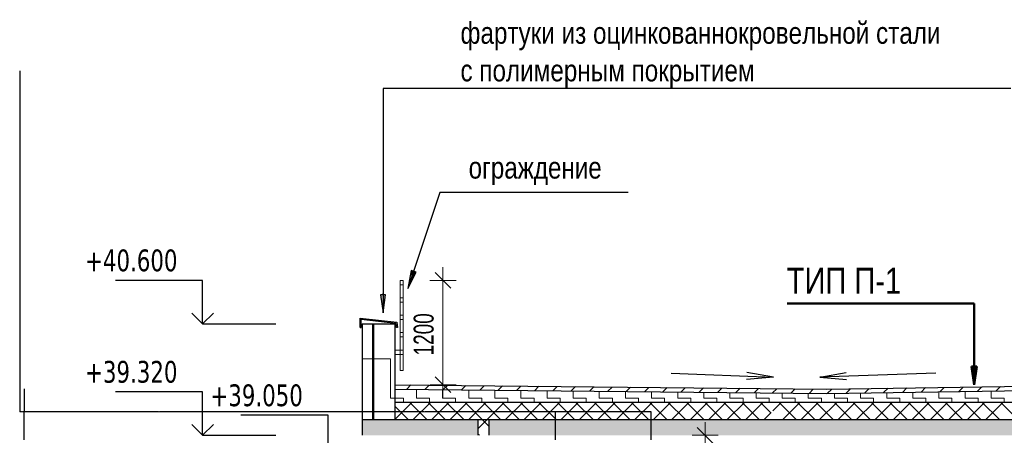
# Model space of a CAD drawing. Header units: millimetres. Extents: x 40580 to 1168286, y -220995 to 81020.
# Tile 73 of 194: x 268670 to 279977, y -27104 to -22329. Entities that reach past the tile are written whole.
import ezdxf

# ---------------------------------------------------------------- set-up
doc = ezdxf.new("R2010")
doc.units = ezdxf.units.MM
doc.linetypes.add('CENTER', pattern=[2, 1.25, -0.25, 0.25, -0.25])
for name, color, linetype, lineweight in [('Standard', 7, 'Continuous', 25), ('Общий01', 7, 'Continuous', 13), ('ОСИ', 7, 'CENTER', 15), ('Размерная линия_ общее', 7, 'Continuous', 25), ('Стена', 7, 'Continuous', 50), ('Стена_ кирпичная кладка нес.', 7, 'Continuous', 70)]:
    doc.layers.add(name, color=color, linetype=linetype, lineweight=lineweight)
doc.layers.add('Стена_ бетон несущ.', color=7, linetype='Continuous', lineweight=70, true_color=0xb4b496)
doc.layers.add('Тонкие', color=7, linetype='Continuous')
doc.styles.add('Century Gothic', font='txt')
doc.styles.add('MtXpl_Century Gothic', font='txt', dxfattribs={"height": 0.2})
doc.styles.add('TAHOMA', font='tahoma.ttf')
doc.styles.add('ГОСТ', font='isocpeur.ttf')
doc.dimstyles.new('ГОСТ', dxfattribs={"dimscale": 0, "dimtxt": 2.5, "dimasz": 2.5, "dimexe": 1.25, "dimexo": 0.625, "dimtad": 1, "dimdec": 0, "dimtxsty": 'ГОСТ', "dimblk": 'ARCHTICK', "dimcen": 2.5, "dimdle": 1.5, "dimclrd": 256, "dimclre": 256, "dimclrt": 256, "dimadec": 0, "dimazin": 0, "dimtfac": 1, "dimtdec": 0, "dimtmove": 1, "dimatfit": 3, "dimfxl": 1, "dimtfill": 1, "dimlwd": -1, "dimarcsym": 0})

# ---------------------------------------------------------------- blocks, each defined once
blk = doc.blocks.new('_ArchTick')
at = {"color": 0, "linetype": 'ByBlock', "const_width": 0.15}
blk.add_lwpolyline([(-0.5, -0.5), (0.5, 0.5)], dxfattribs=at)
blk = doc.blocks.new('*D16879')
at = {"layer": 'Defpoints', "color": 0}
for p in [(274821, -26834), (274821, -27158), (275921, -27158)]:
    blk.add_point(p, dxfattribs=at)
at = {"layer": 'Тонкие', "ltscale": 100}
for p, q in [((275923, -26834), (274820, -26834)), ((275396, -26838), (275371, -26834)), ((275402, -26838), (275396, -26838))]:
    blk.add_line(p, q, dxfattribs=at)
at = {"layer": 'Тонкие', "lineweight": -2, "ltscale": 100}
for p, q in [((274821, -27157), (274821, -26833)), ((275921, -27157), (275921, -26833))]:
    blk.add_line(p, q, dxfattribs=at)
at = {"layer": 'Тонкие', "xscale": 2.5, "yscale": 2.5, "zscale": 2.5, "rotation": 180}
blk.add_blockref('_ArchTick', (274821, -26834), dxfattribs=at)
at = {"layer": 'Тонкие', "xscale": 2.5, "yscale": 2.5, "zscale": 2.5}
blk.add_blockref('_ArchTick', (275921, -26834), dxfattribs=at)
at = {"layer": 'Тонкие', "insert": (275399, -26836), "char_height": 2.5, "attachment_point": 5, "style": 'ГОСТ', "bg_fill": 3, "box_fill_scale": 1.1, "bg_fill_color": 256, "bg_fill_true_color": 13158600, "bg_fill_transparency": 0}
blk.add_mtext('1100', dxfattribs=at)
blk = doc.blocks.new('*D16880')
at = {"layer": 'Defpoints', "color": 0}
for p in [(271821, -26834), (271821, -26834), (274821, -27158)]:
    blk.add_point(p, dxfattribs=at)
at = {"layer": 'Тонкие', "ltscale": 100}
blk.add_line((274823, -26834), (271820, -26834), dxfattribs=at)
at = {"layer": 'Тонкие', "lineweight": -2, "ltscale": 100}
for p, q in [((271821, -26833), (271821, -26833)), ((274821, -27157), (274821, -26833))]:
    blk.add_line(p, q, dxfattribs=at)
at = {"layer": 'Тонкие', "xscale": 2.5, "yscale": 2.5, "zscale": 2.5, "rotation": 180}
blk.add_blockref('_ArchTick', (271821, -26834), dxfattribs=at)
at = {"layer": 'Тонкие', "xscale": 2.5, "yscale": 2.5, "zscale": 2.5}
blk.add_blockref('_ArchTick', (274821, -26834), dxfattribs=at)
at = {"layer": 'Тонкие', "insert": (273321, -26832), "char_height": 2.5, "attachment_point": 5, "style": 'ГОСТ', "bg_fill": 3, "box_fill_scale": 1.1, "bg_fill_color": 256, "bg_fill_true_color": 13158600, "bg_fill_transparency": 0}
blk.add_mtext('3000', dxfattribs=at)
blk = doc.blocks.new('*D16881')
at = {"layer": 'Defpoints', "color": 0}
for p in [(268721, -26834), (271821, -26834), (268721, -27158)]:
    blk.add_point(p, dxfattribs=at)
at = {"layer": 'Тонкие', "ltscale": 100}
blk.add_line((271823, -26834), (268720, -26834), dxfattribs=at)
at = {"layer": 'Тонкие', "lineweight": -2, "ltscale": 100}
for p, q in [((268721, -27157), (268721, -26833)), ((271821, -26833), (271821, -26833))]:
    blk.add_line(p, q, dxfattribs=at)
at = {"layer": 'Тонкие', "xscale": 2.5, "yscale": 2.5, "zscale": 2.5, "rotation": 180}
blk.add_blockref('_ArchTick', (268721, -26834), dxfattribs=at)
at = {"layer": 'Тонкие', "xscale": 2.5, "yscale": 2.5, "zscale": 2.5}
blk.add_blockref('_ArchTick', (271821, -26834), dxfattribs=at)
at = {"layer": 'Тонкие', "insert": (270271, -26832), "char_height": 2.5, "attachment_point": 5, "style": 'ГОСТ', "bg_fill": 3, "box_fill_scale": 1.1, "bg_fill_color": 256, "bg_fill_true_color": 13158600, "bg_fill_transparency": 0}
blk.add_mtext('3100', dxfattribs=at)
blk = doc.blocks.new('*D16882')
at = {"layer": 'Defpoints', "color": 0}
for p in [(268671, -22918), (268721, -26569)]:
    blk.add_point(p, dxfattribs=at)
at = {"layer": 'Тонкие', "lineweight": -2}
for p, q in [((268671, -22918), (268671, -26835)), ((268721, -26569), (268721, -26835))]:
    blk.add_line(p, q, dxfattribs=at)
at = {"layer": 'Тонкие'}
blk.add_line((268723, -26834), (268670, -26834), dxfattribs=at)
at = {"layer": 'Тонкие', "xscale": 2.5, "yscale": 2.5, "zscale": 2.5, "rotation": 180}
blk.add_blockref('_ArchTick', (268671, -26834), dxfattribs=at)
at = {"layer": 'Тонкие', "xscale": 2.5, "yscale": 2.5, "zscale": 2.5}
blk.add_blockref('_ArchTick', (268721, -26834), dxfattribs=at)
at = {"layer": 'Тонкие', "insert": (268696, -26832), "char_height": 2.5, "attachment_point": 5, "style": 'ГОСТ', "bg_fill": 3, "box_fill_scale": 1.1, "bg_fill_color": 256, "bg_fill_true_color": 13158600, "bg_fill_transparency": 0}
blk.add_mtext('50', dxfattribs=at)
at = {"layer": 'Defpoints', "color": 0}
blk.add_point((268671, -26834), dxfattribs=at)
blk = doc.blocks.new('ALL_ML_STRICH')
at = {"color": 0, "linetype": 'ByBlock', "lineweight": -2}
for p, q in [((0, -0.5), (0, 0.5)), ((-1, 0), (0.5, 0)), ((-0.3, -0.3), (0.3, 0.3))]:
    blk.add_line(p, q, dxfattribs=at)

msp = doc.modelspace()

# ---------------------------------------------------------------- linework, layer by layer
at = {"layer": 'Standard', "color": 7, "linetype": 'Continuous', "lineweight": 25, "transparency": 33554687}
for p, q in [((270770.8, -25324.3), (269770.8, -25324.3)), ((270770.8, -25824.3), (270770.8, -25324.3)), ((270770.8, -25824.3), (270645.8, -25699.3)), ((270770.8, -25824.3), (270895.8, -25699.3)), ((270770.8, -25824.3), (270770.8, -25824.3)), ((270770.8, -25824.3), (270770.8, -25824.3)), ((270770.8, -25824.3), (271610.8, -25824.3)), ((270770.8, -25824.3), (270770.8, -25824.3)), ((270770.8, -25824.3), (270770.8, -25824.3)), ((270770.8, -26604.3), (269770.8, -26604.3))]:
    msp.add_line(p, q, dxfattribs=at)
at = {"layer": 'Standard', "color": 7, "linetype": 'Continuous', "lineweight": 13, "transparency": 33554687}
for p, q in [((272601, -26227.5), (272721, -26227.5)), ((272731, -26227.5), (272926.1, -26227.5)), ((272926.1, -26677.5), (272926.1, -26227.5)), ((272926.1, -26677.5), (272981, -26677.5)), ((272981, -26677.5), (273076.1, -26677.5)), ((273076.1, -26724.3), (273076.1, -26677.5)), ((273226.1, -26677.5), (273226.1, -26576.7)), ((273226.1, -26677.5), (273376.1, -26677.5)), ((273376.1, -26724.3), (273376.1, -26677.5)), ((273526.1, -26677.5), (273526.1, -26579.8)), ((273526.1, -26677.5), (273676.1, -26677.5)), ((273676.1, -26724.3), (273676.1, -26677.5)), ((273826.1, -26677.5), (273826.1, -26582.8)), ((273826.1, -26677.5), (273976.1, -26677.5)), ((273976.1, -26724.3), (273976.1, -26677.5)), ((274126.1, -26677.5), (274126.1, -26585.8)), ((274126.1, -26677.5), (274276.1, -26677.5)), ((274276.1, -26724.3), (274276.1, -26677.5)), ((274426.1, -26677.5), (274426.1, -26588.8)), ((274426.1, -26677.5), (274576.1, -26677.5)), ((274576.1, -26724.3), (274576.1, -26677.5)), ((274726.1, -26677.5), (274726.1, -26591.9)), ((274726.1, -26677.5), (274876.1, -26677.5)), ((274876.1, -26724.3), (274876.1, -26677.5)), ((275026.1, -26677.5), (275026.1, -26594.9)), ((275026.1, -26677.5), (275176.1, -26677.5)), ((275176.1, -26724.3), (275176.1, -26677.5)), ((275326.1, -26677.5), (275326.1, -26597.9)), ((275326.1, -26677.5), (275476.1, -26677.5)), ((275476.1, -26724.3), (275476.1, -26677.5)), ((275626.1, -26677.5), (275626.1, -26601)), ((275626.1, -26677.5), (275776.1, -26677.5)), ((275776.1, -26724.3), (275776.1, -26677.5)), ((275926.1, -26677.5), (275926.1, -26604)), ((275926.1, -26677.5), (276076.1, -26677.5)), ((276076.1, -26724.3), (276076.1, -26677.5)), ((276226.1, -26677.5), (276226.1, -26607)), ((276226.1, -26677.5), (276376.1, -26677.5)), ((276376.1, -26724.3), (276376.1, -26677.5)), ((276526.1, -26677.5), (276526.1, -26610)), ((276526.1, -26677.5), (276676.1, -26677.5)), ((276676.1, -26724.3), (276676.1, -26677.5)), ((276826.1, -26677.5), (276826.1, -26613.1)), ((276826.1, -26677.5), (276976.1, -26677.5)), ((276976.1, -26724.3), (276976.1, -26677.5)), ((277126.1, -26677.5), (277126.1, -26616.1)), ((277126.1, -26677.5), (277276.1, -26677.5)), ((277276.1, -26724.3), (277276.1, -26677.5)), ((277426.1, -26677.5), (277426.1, -26619.1)), ((277426.1, -26677.5), (277576.1, -26677.5)), ((277576.1, -26724.3), (277576.1, -26677.5)), ((277726.1, -26677.5), (277726.1, -26622.2)), ((277726.1, -26677.5), (277876.1, -26677.5)), ((277876.1, -26724.3), (277876.1, -26677.5)), ((278026.1, -26677.5), (278026.1, -26622.8)), ((278026.1, -26677.5), (278176.1, -26677.5)), ((278176.1, -26724.3), (278176.1, -26677.5)), ((278326.1, -26677.5), (278326.1, -26618.1)), ((278326.1, -26677.5), (278476.1, -26677.5)), ((278476.1, -26724.3), (278476.1, -26677.5)), ((278626.1, -26677.5), (278626.1, -26613.4)), ((278626.1, -26677.5), (278776.1, -26677.5)), ((278776.1, -26724.3), (278776.1, -26677.5)), ((278926.1, -26677.5), (278926.1, -26608.7)), ((278926.1, -26677.5), (279076.1, -26677.5)), ((279076.1, -26724.3), (279076.1, -26677.5)), ((279226.1, -26677.5), (279226.1, -26604)), ((279226.1, -26677.5), (279376.1, -26677.5)), ((279376.1, -26724.3), (279376.1, -26677.5)), ((279526.1, -26677.5), (279526.1, -26599.4)), ((279526.1, -26677.5), (279676.1, -26677.5)), ((279676.1, -26724.3), (279676.1, -26677.5)), ((279826.1, -26677.5), (279826.1, -26594.7)), ((279826.1, -26677.5), (279976.1, -26677.5)), ((279976.1, -26724.3), (279976.1, -26677.5))]:
    msp.add_line(p, q, dxfattribs=at)
at = {"layer": 'Общий01', "color": 7, "linetype": 'Continuous', "lineweight": 50, "transparency": 33554687}
for p, q in [((277481.6, -25588.3), (279631.6, -25588.3)), ((279631.6, -25588.3), (279631.6, -26524.3)), ((279661.6, -26314.3), (279601.6, -26314.3)), ((279601.6, -26314.3), (279631.6, -26524.3)), ((279631.6, -26314.3), (279631.6, -26299.3)), ((279631.6, -26524.3), (279661.6, -26314.3)), ((279631.6, -26524.3), (279631.6, -26524.3)), ((279631.6, -26524.3), (279631.6, -26524.3)), ((279631.6, -26524.3), (279631.6, -26524.3))]:
    msp.add_line(p, q, dxfattribs=at)
at = {"layer": 'Общий01', "color": 7, "linetype": 'Continuous', "lineweight": 25, "transparency": 33554687}
for p, q in [((272579.9, -25866.6), (272579.9, -25759.9)), ((272579.9, -25759.9), (272999.3, -25806)), ((272589.9, -25866.6), (272589.9, -25771)), ((272589.9, -25771), (272990.6, -25815)), ((272579.9, -25866.6), (272589.9, -25866.6)), ((272998.6, -25866.8), (272990.6, -25815)), ((273008.5, -25865.2), (272998.6, -25866.8)), ((272999.3, -25806), (273008.5, -25865.2)), ((276150.7, -26389.6), (277324.6, -26434.9)), ((277324.6, -26434.9), (277018.1, -26462.6)), ((277324.6, -26434.9), (277021.1, -26383.6)), ((277857.9, -26434.9), (278161.4, -26383.6)), ((279191.9, -26389.6), (277857.9, -26434.9)), ((277857.9, -26434.9), (278164.5, -26462.6)), ((272981, -26524.3), (277934.2, -26574.3)), ((277934.2, -26574.3), (281131, -26524.3)), ((272981, -26574.3), (277934.2, -26624.3)), ((277934.2, -26624.3), (281131, -26574.3)), ((272981, -26724.3), (281131, -26724.3))]:
    msp.add_line(p, q, dxfattribs=at)
at = {"layer": 'Общий01', "color": 7, "linetype": 'Continuous', "lineweight": 50, "transparency": 33554687}
for points in [[(279631.6, -26524.3), (279601.6, -26314.3), (279631.6, -26314.3)], [(279631.6, -26524.3), (279631.6, -26314.3), (279661.6, -26314.3)]]:
    msp.add_solid(points, dxfattribs=at)
at = {"layer": 'ОСИ', "color": 218, "linetype": 'Continuous', "lineweight": 13, "true_color": 0x500050, "transparency": 33554687}
for p, q in [((273530.3, -25324.3), (273530.3, -25324.3)), ((273530.3, -26524.3), (273530.3, -25324.3)), ((273530.3, -26524.3), (273530.3, -26524.3))]:
    msp.add_line(p, q, dxfattribs=at)
at = {"layer": 'Стена', "color": 7, "linetype": 'Continuous', "lineweight": 13, "transparency": 33554687}
for p, q in [((273038, -25324.3), (273075.1, -25324.3)), ((273038, -26359.7), (273038, -25324.3)), ((273075.1, -25324.3), (273038, -25324.3)), ((273075.1, -25324.3), (273075.1, -26359.7)), ((273075.1, -25374.3), (273038, -25374.3)), ((273075.1, -25524.3), (273038, -25524.3)), ((273075.1, -25574.3), (273038, -25574.3)), ((273075.1, -25724.3), (273038, -25724.3)), ((273075.1, -25774.3), (273038, -25774.3)), ((273075.1, -25924.3), (273038, -25924.3)), ((273075.1, -25974.3), (273038, -25974.3)), ((273075.1, -26124.3), (272981, -26124.3)), ((273075.1, -26174.3), (272981, -26174.3)), ((273075.1, -26359.7), (273038, -26359.7))]:
    msp.add_line(p, q, dxfattribs=at)
at = {"layer": 'Стена', "color": 34, "linetype": 'Continuous', "lineweight": 25, "transparency": 33554687}
msp.add_line((272601, -25824.3), (272981, -25824.3), dxfattribs=at)
at = {"layer": 'Стена_ бетон несущ.', "color": 7, "linetype": 'Continuous', "lineweight": 13, "transparency": 33554687}
for p, q in [((273113.8, -26575.6), (273163.3, -26526.1)), ((273323.8, -26577.7), (273373.3, -26528.2)), ((273533.8, -26579.8), (273583.3, -26530.3)), ((273743.8, -26582), (273793.3, -26532.5)), ((273953.8, -26584.1), (274003.3, -26534.6)), ((274163.8, -26586.2), (274213.3, -26536.7)), ((274373.8, -26588.3), (274423.3, -26538.8)), ((274583.8, -26590.4), (274633.3, -26540.9)), ((274793.9, -26592.6), (274843.4, -26543.1)), ((275003.9, -26594.7), (275053.4, -26545.2)), ((275213.9, -26596.8), (275263.4, -26547.3)), ((275423.9, -26598.9), (275473.4, -26549.4)), ((275633.9, -26601), (275683.4, -26551.5)), ((275843.9, -26603.2), (275893.4, -26553.7)), ((276053.9, -26605.3), (276103.4, -26555.8)), ((276263.9, -26607.4), (276313.4, -26557.9)), ((276474, -26609.5), (276523.5, -26560)), ((276684, -26611.6), (276733.5, -26562.1)), ((276894, -26613.8), (276943.5, -26564.3)), ((277104, -26615.9), (277153.5, -26566.4)), ((277314, -26618), (277363.5, -26568.5)), ((277524, -26620.1), (277573.5, -26570.6)), ((278159.8, -26620.7), (278210.6, -26569.9)), ((278375.3, -26617.4), (278426.1, -26566.6)), ((278590.8, -26614), (278641.6, -26563.2)), ((278806.3, -26610.6), (278857.1, -26559.8)), ((279021.8, -26607.2), (279072.6, -26556.4)), ((279237.3, -26603.9), (279288.1, -26553.1)), ((279452.8, -26600.5), (279503.6, -26549.7)), ((279668.3, -26597.1), (279719.1, -26546.3)), ((279883.8, -26593.8), (279934.6, -26543)), ((277734, -26622.2), (277783.5, -26572.7)), ((277944.3, -26624.1), (277995.1, -26573.3)), ((276314.3, -26924.3), (276114.3, -26724.3)), ((276159.2, -26924.3), (276359.2, -26724.3)), ((276526.5, -26924.3), (276326.5, -26724.3)), ((276371.3, -26924.3), (276571.3, -26724.3)), ((276738.6, -26924.3), (276538.6, -26724.3)), ((276583.5, -26924.3), (276783.5, -26724.3)), ((276950.7, -26924.3), (276750.7, -26724.3)), ((276795.6, -26924.3), (276995.6, -26724.3)), ((277162.9, -26924.3), (276962.9, -26724.3)), ((277007.7, -26924.3), (277207.7, -26724.3)), ((277301, -26850.3), (277175, -26724.3)), ((277319.9, -26824.3), (277419.9, -26724.3)), ((277587.1, -26924.3), (277387.1, -26724.3)), ((277432, -26924.3), (277632, -26724.3)), ((277799.3, -26924.3), (277599.3, -26724.3)), ((277644.1, -26924.3), (277844.1, -26724.3)), ((278011.4, -26924.3), (277811.4, -26724.3)), ((277856.3, -26924.3), (278056.3, -26724.3)), ((278223.5, -26924.3), (278023.5, -26724.3)), ((278068.4, -26924.3), (278268.4, -26724.3)), ((278435.6, -26924.3), (278235.6, -26724.3)), ((278280.5, -26924.3), (278480.5, -26724.3)), ((278647.8, -26924.3), (278447.8, -26724.3)), ((278492.7, -26924.3), (278692.7, -26724.3)), ((278859.9, -26924.3), (278659.9, -26724.3)), ((278704.8, -26924.3), (278904.8, -26724.3)), ((279072, -26924.3), (278872, -26724.3)), ((278916.9, -26924.3), (279116.9, -26724.3)), ((279284.2, -26924.3), (279084.2, -26724.3)), ((279129.1, -26924.3), (279329.1, -26724.3)), ((279496.3, -26924.3), (279296.3, -26724.3)), ((279341.2, -26924.3), (279541.2, -26724.3)), ((279708.4, -26924.3), (279508.4, -26724.3)), ((279553.3, -26924.3), (279753.3, -26724.3)), ((279920.6, -26924.3), (279720.6, -26724.3)), ((279765.5, -26924.3), (279965.5, -26724.3)), ((280132.7, -26924.3), (279932.7, -26724.3)), ((277219.9, -26924.3), (277301, -26843.1))]:
    msp.add_line(p, q, dxfattribs=at)
at = {"layer": 'Стена_ кирпичная кладка нес.', "color": 7, "linetype": 'Continuous', "lineweight": 25, "transparency": 33554687}
for p, q in [((280051.9, -23118.5), (272841.9, -23118.5)), ((272841.9, -23118.5), (272841.9, -25698.5)), ((273495.5, -24314.3), (273128.5, -25418.2)), ((275655.5, -24314.3), (273495.5, -24314.3)), ((273166.3, -25209.5), (273128.5, -25418.2)), ((273223.2, -25228.4), (273166.3, -25209.5)), ((273194.8, -25218.9), (273199.5, -25204.7)), ((273128.5, -25418.2), (273223.2, -25228.4)), ((273128.5, -25418.2), (273128.5, -25418.2)), ((273128.5, -25418.2), (273128.5, -25418.2)), ((273128.5, -25418.2), (273128.5, -25418.2)), ((272871.9, -25488.5), (272811.9, -25488.5)), ((272811.9, -25488.5), (272841.9, -25698.5)), ((272841.9, -25488.5), (272841.9, -25473.5)), ((272841.9, -25698.5), (272871.9, -25488.5)), ((272841.9, -25698.5), (272841.9, -25698.5)), ((272841.9, -25698.5), (272841.9, -25698.5)), ((272841.9, -25698.5), (272841.9, -25698.5))]:
    msp.add_line(p, q, dxfattribs=at)
for points in [[(273166.3, -25342.5), (273128.5, -25418.2), (273166.3, -25209.5)], [(273166.3, -25342.5), (273166.3, -25209.5), (273223.2, -25228.4)], [(272841.9, -25698.5), (272811.9, -25488.5), (272841.9, -25488.5)], [(272841.9, -25698.5), (272841.9, -25488.5), (272871.9, -25488.5)]]:
    msp.add_solid(points, dxfattribs=at)

# ---------------------------------------------------------------- block references
at = {"layer": 'ОСИ', "color": 218, "linetype": 'Continuous', "lineweight": 13, "true_color": 0x500050, "transparency": 33554687, "xscale": 300, "yscale": 300, "zscale": 300}
for p, rotation in [((273530.3, -25324.3), 90), ((273530.3, -26524.3), 270)]:
    msp.add_blockref('ALL_ML_STRICH', p, dxfattribs=dict(at, rotation=rotation))
at = {"layer": 'Размерная линия_ общее', "color": 218, "linetype": 'Continuous', "lineweight": 13, "true_color": 0x500050, "transparency": 33554687, "xscale": 300, "yscale": 300, "zscale": 300, "rotation": 90}
msp.add_blockref('ALL_ML_STRICH', (276541.1, -27104.3), dxfattribs=at)

# ---------------------------------------------------------------- texts
at = {"layer": 'Standard', "color": 7, "linetype": 'Continuous', "lineweight": 25, "transparency": 33554687, "char_height": 250, "width": 1180.864, "attachment_point": 7, "style": 'TAHOMA'}
for s, insert in [('\\W0.83;+40.600', (269420.1, -25224.3)), ('\\W0.83;+39.320', (269420.1, -26504.3))]:
    msp.add_mtext(s, dxfattribs=dict(at, insert=insert))
at = {"layer": 'ОСИ', "color": 218, "linetype": 'Continuous', "lineweight": 13, "true_color": 0x500050, "transparency": 33554687, "insert": (273310.1, -25944), "char_height": 229, "width": 654.286, "attachment_point": 5, "rotation": 90, "style": 'Century Gothic'}
msp.add_mtext('\\W0.71;\\A1;{1200}', dxfattribs=at)
at = {"layer": 'Стена_ кирпичная кладка нес.', "color": 7, "lineweight": 25, "transparency": 33554687}
for s, height, style, width, p in [('фартуки из оцинкованнокровельной стали', 250, 'Century Gothic', 0.833333, (273731.8, -22606.4)), ('с полимерным покрытием', 250, 'Century Gothic', 0.833333, (273731.6, -23038)), ('ограждение', 250, 'Century Gothic', 0.83, (273825, -24154.9)), ('ТИП П-1', 300, 'MtXpl_Century Gothic', 0.833333, (277477.6, -25478.3))]:
    msp.add_text(s, height=height, dxfattribs=dict(at, style=style, width=width)).set_placement(p)

# ---------------------------------------------------------------- dimensions: what is measured, and where the dimension line sits
at = {"layer": 'Тонкие', "ltscale": 100}
dim = msp.add_linear_dim(base=(274821.1, -26833.8), p1=(275921.1, -27157.6), p2=(274821.1, -27157.6), angle=180, dimstyle='ГОСТ', override={"dimscale": 0, "dimtix": 0, "dimtofl": 1, "dimtmove": 1, "dimatfit": 1}, dxfattribs=at)
dim.commit()
dim.dimension.update_dxf_attribs({"geometry": '*D16879', "text_midpoint": (275396.3, -26837.5), "dimtype": 160})

# ---------------------------------------------------------------- next in the draw order: linework, layer by layer
at = {"layer": 'Стена_ бетон несущ.', "color": 7, "linetype": 'Continuous', "lineweight": 13, "transparency": 33554687}
for p, q in [((274886.4, -26924.3), (275086.4, -26724.3)), ((275253.7, -26924.3), (275053.7, -26724.3)), ((275098.6, -26924.3), (275298.6, -26724.3)), ((275465.8, -26924.3), (275265.8, -26724.3)), ((275310.7, -26924.3), (275510.7, -26724.3)), ((275677.9, -26924.3), (275477.9, -26724.3)), ((275522.8, -26924.3), (275722.8, -26724.3)), ((275890.1, -26924.3), (275690.1, -26724.3)), ((275734.9, -26924.3), (275934.9, -26724.3)), ((276102.2, -26924.3), (275902.2, -26724.3)), ((275947.1, -26924.3), (276147.1, -26724.3))]:
    msp.add_line(p, q, dxfattribs=at)

# ---------------------------------------------------------------- next in the draw order: dimensions: what is measured, and where the dimension line sits
at = {"layer": 'Тонкие', "ltscale": 100}
dim = msp.add_linear_dim(base=(271821.1, -26833.8), p1=(274821.1, -27157.6), p2=(271821.1, -26833.8), angle=180, dimstyle='ГОСТ', override={"dimscale": 0, "dimtix": 0, "dimtofl": 1, "dimtmove": 1, "dimatfit": 1}, dxfattribs=at)
dim.commit()
dim.dimension.update_dxf_attribs({"geometry": '*D16880', "text_midpoint": (273321.1, -26833.8), "dimtype": 160})

# ---------------------------------------------------------------- next in the draw order: linework, layer by layer
at = {"layer": 'Standard', "color": 7, "linetype": 'Continuous', "lineweight": 25, "transparency": 33554687}
msp.add_line((272210.5, -27374.3), (272210.5, -26874.3), dxfattribs=at)
at = {"layer": 'Общий01', "color": 7, "linetype": 'Continuous', "lineweight": 25, "transparency": 33554687}
for q in [(272601, -27104.3), (281951, -26924.3)]:
    msp.add_line((272601, -26924.3), q, dxfattribs=at)
at = {"layer": 'Стена', "color": 34, "linetype": 'Continuous', "lineweight": 25, "transparency": 33554687}
for p, q in [((272601, -25824.3), (272601, -26924.3)), ((272721, -25824.3), (272721, -26924.3)), ((272731, -25824.3), (272731, -26924.3)), ((272981, -26924.3), (272981, -25824.3))]:
    msp.add_line(p, q, dxfattribs=at)
at = {"layer": 'Стена_ бетон несущ.', "color": 7, "linetype": 'Continuous', "lineweight": 13, "transparency": 33554687}
for p, q in [((272981, -26920.5), (273177.2, -26724.3)), ((273132.3, -26924.3), (272981, -26772.9)), ((273344.5, -26924.3), (273144.5, -26724.3)), ((273189.4, -26924.3), (273389.4, -26724.3)), ((273556.6, -26924.3), (273356.6, -26724.3)), ((273401.5, -26924.3), (273601.5, -26724.3)), ((273768.7, -26924.3), (273568.7, -26724.3)), ((273613.6, -26924.3), (273813.6, -26724.3)), ((273980.9, -26924.3), (273780.9, -26724.3)), ((273825.8, -26924.3), (274025.8, -26724.3)), ((274193, -26924.3), (273993, -26724.3)), ((274037.9, -26924.3), (274237.9, -26724.3)), ((274405.1, -26924.3), (274205.1, -26724.3)), ((274250, -26924.3), (274450, -26724.3)), ((274617.3, -26924.3), (274417.3, -26724.3)), ((274462.2, -26924.3), (274662.2, -26724.3)), ((274829.4, -26924.3), (274629.4, -26724.3)), ((274674.3, -26924.3), (274874.3, -26724.3)), ((275041.5, -26924.3), (274841.5, -26724.3)), ((273931, -27031.1), (274037.9, -26924.3)), ((274060.9, -27004.3), (273980.9, -26924.3)), ((273948.7, -27104.3), (273931, -27086.5))]:
    msp.add_line(p, q, dxfattribs=at)
at = {"layer": 'Стена_ бетон несущ.', "color": 7, "linetype": 'Continuous', "lineweight": 25, "transparency": 33554687}
for p, q in [((273931, -26924.3), (273931, -27104.3)), ((274060.9, -27104.3), (274060.9, -26924.3))]:
    msp.add_line(p, q, dxfattribs=at)
at = {"layer": 'Стена_ бетон несущ.', "color": 7, "linetype": 'Continuous', "lineweight": 25, "true_color": 0xf1f1f1, "transparency": 33554687}
for points in [[(272601, -27104.3), (272601, -26924.3), (273931, -27104.3)], [(273931, -27104.3), (272601, -26924.3), (273931, -26924.3)], [(274060.9, -27104.3), (274060.9, -26924.3), (282131, -27104.3)], [(282131, -27104.3), (274060.9, -26924.3), (282131, -26924.3)]]:
    msp.add_solid(points, dxfattribs=at)

# ---------------------------------------------------------------- next in the draw order: dimensions: what is measured, and where the dimension line sits
at = {"layer": 'Тонкие', "ltscale": 100}
dim = msp.add_linear_dim(base=(268721.1, -26833.8), p1=(271821.1, -26833.8), p2=(268721.1, -27157.6), angle=180, dimstyle='ГОСТ', override={"dimscale": 0, "dimtix": 0, "dimtofl": 1, "dimtmove": 1, "dimatfit": 1}, dxfattribs=at)
dim.commit()
dim.dimension.update_dxf_attribs({"geometry": '*D16881', "text_midpoint": (270271.1, -26833.8), "dimtype": 160})

# ---------------------------------------------------------------- next in the draw order: linework, layer by layer
at = {"layer": 'Standard', "color": 7, "linetype": 'Continuous', "lineweight": 25, "transparency": 33554687}
for p, q in [((270770.8, -27104.3), (270770.8, -26604.3)), ((272210.5, -26874.3), (271210.5, -26874.3)), ((270770.8, -27104.3), (270645.8, -26979.3)), ((270770.8, -27104.3), (270895.8, -26979.3)), ((270770.8, -27104.3), (270770.8, -27104.3)), ((270770.8, -27104.3), (270770.8, -27104.3)), ((270770.8, -27104.3), (271610.8, -27104.3)), ((270770.8, -27104.3), (270770.8, -27104.3)), ((270770.8, -27104.3), (270770.8, -27104.3))]:
    msp.add_line(p, q, dxfattribs=at)

# ---------------------------------------------------------------- next in the draw order: texts
at = {"layer": 'Standard', "color": 7, "linetype": 'Continuous', "lineweight": 25, "transparency": 33554687, "insert": (270859.8, -26774.3), "char_height": 250, "width": 1180.864, "attachment_point": 7, "style": 'TAHOMA'}
msp.add_mtext('\\W0.83;+39.050', dxfattribs=at)

# ---------------------------------------------------------------- next in the draw order: dimensions: what is measured, and where the dimension line sits
at = {"layer": 'Тонкие'}
dim = msp.add_linear_dim(base=(268671.1, -26833.8), p1=(268721.1, -26568.8), p2=(268671.1, -22917.8), angle=180, dimstyle='ГОСТ', override={"dimscale": 0, "dimtix": 0, "dimtofl": 1, "dimtmove": 1, "dimatfit": 1}, dxfattribs=at)
dim.commit()
dim.dimension.update_dxf_attribs({"geometry": '*D16882', "text_midpoint": (268696.1, -26831.9)})

doc.saveas('drawing.dxf')
